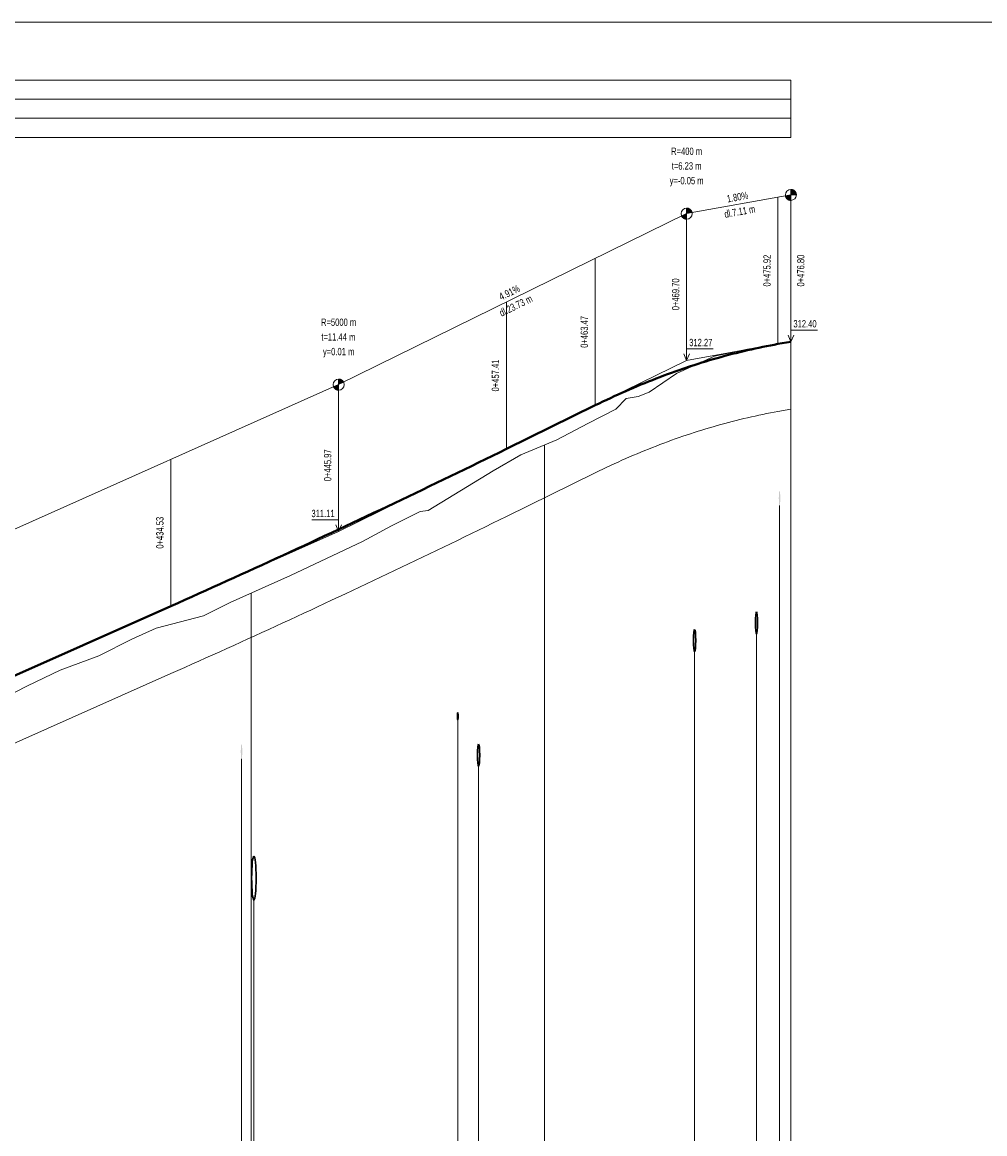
# Model space of a CAD drawing. Header units: metres. Extents: x 8701 to 8963, y -552 to -404.
# Tile 6 of 6: x 8832 to 8897, y -480 to -404. Entities that reach past the tile are written whole.
import ezdxf
from ezdxf.enums import TextEntityAlignment as Align

# ---------------------------------------------------------------- set-up
doc = ezdxf.new("R2010")
doc.units = ezdxf.units.M
doc.header["$MEASUREMENT"] = 0
for name, color, linetype, lineweight in [('1', 7, 'Continuous', 0), ('PP', 7, 'Continuous', 13), ('profil_popis', 7, 'Continuous', 0), ('RAMECEK', 7, 'Continuous', 0), ('STANIČENÍ', 1, 'Continuous', 13), ('TEREN', 7, 'Continuous', 13)]:
    doc.layers.add(name, color=color, linetype=linetype, lineweight=lineweight)
doc.styles.add('Style-Arial', font='arial.ttf')
doc.styles.add('Style-Arial CE - staničení -ttf', font='Arial CE - staničení -ttf.shx')

msp = doc.modelspace()

# ---------------------------------------------------------------- hatches: boundary and pattern name
at = {"layer": 'profil_popis', "lineweight": 0}
h = msp.add_hatch(color=1, dxfattribs=at)
edge = h.paths.add_edge_path(flags=0)
edge.add_ellipse((8883.399, -436.337), major_axis=(0, 0.5), ratio=0.1, start_angle=0, end_angle=360)
h = msp.add_hatch(color=1, dxfattribs=at)
edge = h.paths.add_edge_path(flags=0)
edge.add_ellipse((8846.719, -453.594), major_axis=(0, 0.5), ratio=0.1, start_angle=0, end_angle=360)
at = {"layer": 'STANIČENÍ', "lineweight": 13, "extrusion": (0, 0, -1)}
for points in [[(-8884.17, -415.674), (-8884.17, -415.299), (-8884.194, -415.3), (-8884.218, -415.302), (-8884.242, -415.306), (-8884.265, -415.311), (-8884.289, -415.318), (-8884.311, -415.326), (-8884.333, -415.336), (-8884.354, -415.347), (-8884.375, -415.359), (-8884.395, -415.373), (-8884.413, -415.388), (-8884.431, -415.404), (-8884.448, -415.422), (-8884.464, -415.44), (-8884.478, -415.459), (-8884.491, -415.479), (-8884.503, -415.5), (-8884.513, -415.522), (-8884.522, -415.544), (-8884.53, -415.567), (-8884.536, -415.59), (-8884.541, -415.614), (-8884.544, -415.638), (-8884.545, -415.662), (-8884.545, -415.674), (-8884.17, -415.674), (-8884.17, -416.049), (-8884.146, -416.048), (-8884.122, -416.046), (-8884.099, -416.042), (-8884.075, -416.037), (-8884.052, -416.03), (-8884.03, -416.021), (-8884.008, -416.012), (-8883.986, -416.001), (-8883.966, -415.988), (-8883.946, -415.974), (-8883.927, -415.959), (-8883.909, -415.943), (-8883.893, -415.926), (-8883.877, -415.908), (-8883.863, -415.888), (-8883.85, -415.868), (-8883.838, -415.847), (-8883.827, -415.826), (-8883.818, -415.803), (-8883.811, -415.78), (-8883.805, -415.757), (-8883.801, -415.74)], [(-8877.064, -416.95), (-8877.064, -416.575), (-8877.088, -416.576), (-8877.112, -416.578), (-8877.136, -416.582), (-8877.159, -416.587), (-8877.182, -416.594), (-8877.205, -416.602), (-8877.227, -416.612), (-8877.248, -416.623), (-8877.269, -416.636), (-8877.288, -416.649), (-8877.307, -416.664), (-8877.325, -416.681), (-8877.342, -416.698), (-8877.357, -416.716), (-8877.372, -416.735), (-8877.385, -416.756), (-8877.397, -416.776), (-8877.407, -416.798), (-8877.416, -416.82), (-8877.424, -416.843), (-8877.43, -416.867), (-8877.433, -416.884), (-8877.064, -416.95), (-8877.064, -417.325), (-8877.04, -417.324), (-8877.016, -417.322), (-8876.992, -417.318), (-8876.969, -417.313), (-8876.946, -417.306), (-8876.923, -417.298), (-8876.901, -417.288), (-8876.88, -417.277), (-8876.859, -417.264), (-8876.84, -417.25), (-8876.821, -417.235), (-8876.803, -417.219), (-8876.786, -417.202), (-8876.771, -417.184), (-8876.756, -417.164), (-8876.743, -417.144), (-8876.732, -417.123), (-8876.727, -417.115)], [(-8853.338, -428.599), (-8853.338, -428.224), (-8853.362, -428.225), (-8853.386, -428.227), (-8853.41, -428.231), (-8853.433, -428.236), (-8853.456, -428.243), (-8853.479, -428.252), (-8853.501, -428.261), (-8853.522, -428.272), (-8853.543, -428.285), (-8853.562, -428.299), (-8853.581, -428.314), (-8853.599, -428.33), (-8853.616, -428.347), (-8853.631, -428.365), (-8853.646, -428.385), (-8853.659, -428.405), (-8853.671, -428.426), (-8853.675, -428.434), (-8853.338, -428.599), (-8853.338, -428.974), (-8853.314, -428.973), (-8853.29, -428.971), (-8853.266, -428.967), (-8853.243, -428.962), (-8853.22, -428.955), (-8853.197, -428.947), (-8853.175, -428.937), (-8853.154, -428.926), (-8853.134, -428.913), (-8853.114, -428.9), (-8853.095, -428.885), (-8853.077, -428.869), (-8853.061, -428.851), (-8853.045, -428.833), (-8853.031, -428.814), (-8853.017, -428.794), (-8853.006, -428.773), (-8852.996, -428.752)]]:
    msp.add_hatch(color=1, dxfattribs=at).paths.add_polyline_path(points, flags=0)

# ---------------------------------------------------------------- linework, layer by layer
at = {"layer": '1', "color": 7, "lineweight": 13, "ltscale": 0.5}
for p, q in [((8884.17, -407.853), (8717.369, -407.853)), ((8884.17, -411.753), (8884.17, -407.853)), ((8884.17, -409.153), (8717.369, -409.153)), ((8884.17, -410.453), (8717.369, -410.453)), ((8884.17, -411.753), (8717.369, -411.753))]:
    msp.add_line(p, q, dxfattribs=at)
at = {"layer": 'PP', "color": 1, "flags": 128}
for points in [[(8884.17, -425.674), (8883.981, -425.227), (8884.17, -425.674), (8884.365, -425.232)], [(8884.17, -425.674), (8884.17, -424.881), (8885.987, -424.881)], [(8877.064, -426.95), (8877.064, -426.157), (8878.88, -426.157)], [(8877.064, -426.95), (8876.875, -426.504), (8877.064, -426.95), (8877.259, -426.508)], [(8853.338, -438.599), (8853.338, -437.806), (8851.522, -437.806)], [(8853.338, -438.599), (8853.527, -438.153), (8853.338, -438.599), (8853.143, -438.157)]]:
    msp.add_lwpolyline(points, dxfattribs=at)
at = {"layer": 'profil_popis', "lineweight": 0}
for p, q in [((8883.399, -436.837), (8883.399, -529.657)), ((8881.829, -445.582), (8881.829, -529.657)), ((8877.609, -446.779), (8877.609, -529.657)), ((8861.459, -451.448), (8861.459, -529.657)), ((8846.719, -454.094), (8846.719, -529.657)), ((8862.879, -454.59), (8862.879, -529.657)), ((8847.559, -463.719), (8847.559, -529.657))]:
    msp.add_line(p, q, dxfattribs=at)
at = {"layer": 'profil_popis', "lineweight": 0, "flags": 128}
for points in [[(8884.17, -425.674), (8884.17, -518.303)], [(8867.369, -432.71), (8867.369, -518.303)], [(8847.369, -442.804), (8847.369, -518.303)]]:
    msp.add_lwpolyline(points, dxfattribs=at)
at = {"layer": 'profil_popis', "color": 32, "lineweight": 30}
for centre, major_axis in [((8881.829, -444.832), (0, 0.75)), ((8877.609, -446.029), (0, 0.75)), ((8862.879, -453.84), (0, 0.75)), ((8847.559, -462.219), (0, 1.5))]:
    msp.add_ellipse(centre, major_axis=major_axis, ratio=0.1, dxfattribs=at)
at = {"layer": 'profil_popis', "color": 5, "lineweight": 30}
msp.add_ellipse((8861.459, -451.198), major_axis=(0, 0.25), ratio=0.1, dxfattribs=at)
at = {"layer": 'RAMECEK', "ltscale": 0.25, "flags": 128}
msp.add_lwpolyline([(8700.516, -403.909), (8700.516, -552.409), (8963.016, -552.409), (8963.016, -403.909)], close=True, dxfattribs=at)
at = {"layer": 'STANIČENÍ', "color": 1, "lineweight": 13}
for p, q in [((8877.064, -416.95), (8884.17, -415.674)), ((8884.17, -415.674), (8884.17, -425.674)), ((8883.292, -425.831), (8883.292, -415.831)), ((8853.338, -428.599), (8877.064, -416.95)), ((8877.064, -416.95), (8877.064, -426.95)), ((8870.836, -430.008), (8870.836, -420.008)), ((8864.778, -432.983), (8864.778, -422.983)), ((8877.064, -426.95), (8883.292, -425.831)), ((8884.17, -430.274), (8884.17, -425.674)), ((8870.836, -430.008), (8877.064, -426.95)), ((8773.511, -464.141), (8853.338, -428.599)), ((8853.338, -428.599), (8853.338, -438.599)), ((8883.292, -430.431), (8884.17, -430.274)), ((8853.338, -438.599), (8864.778, -432.983)), ((8841.899, -443.692), (8841.899, -433.692)), ((8864.778, -437.583), (8870.836, -434.608)), ((8841.899, -443.692), (8853.338, -438.599)), ((8789.811, -471.484), (8841.899, -448.292))]:
    msp.add_line(p, q, dxfattribs=at)
at = {"layer": 'STANIČENÍ', "color": 1, "lineweight": 40}
for p, q in [((8883.292, -425.831), (8884.17, -425.674)), ((8864.778, -432.983), (8870.836, -430.008)), ((8789.811, -466.884), (8841.899, -443.692))]:
    msp.add_line(p, q, dxfattribs=at)
at = {"layer": 'STANIČENÍ', "color": 1, "lineweight": 13, "flags": 128}
for points in [[(8884.17, -415.674), (8884.17, -415.299), (8884.194, -415.3), (8884.218, -415.302), (8884.242, -415.306), (8884.265, -415.311), (8884.289, -415.318), (8884.311, -415.326), (8884.333, -415.336), (8884.354, -415.347), (8884.375, -415.359), (8884.395, -415.373), (8884.413, -415.388), (8884.431, -415.404), (8884.448, -415.422), (8884.464, -415.44), (8884.478, -415.459), (8884.491, -415.479), (8884.503, -415.5), (8884.513, -415.522), (8884.522, -415.544), (8884.53, -415.567), (8884.536, -415.59), (8884.541, -415.614), (8884.544, -415.638), (8884.545, -415.662), (8884.545, -415.674), (8884.17, -415.674), (8884.17, -416.049), (8884.146, -416.048), (8884.122, -416.046), (8884.099, -416.042), (8884.075, -416.037), (8884.052, -416.03), (8884.03, -416.021), (8884.008, -416.012), (8883.986, -416.001), (8883.966, -415.988), (8883.946, -415.974), (8883.927, -415.959), (8883.909, -415.943), (8883.893, -415.926), (8883.877, -415.908), (8883.863, -415.888), (8883.85, -415.868), (8883.838, -415.847), (8883.827, -415.826), (8883.818, -415.803), (8883.811, -415.78), (8883.805, -415.757), (8883.801, -415.74)], [(8877.064, -416.95), (8877.064, -416.575), (8877.088, -416.576), (8877.112, -416.578), (8877.136, -416.582), (8877.159, -416.587), (8877.182, -416.594), (8877.205, -416.602), (8877.227, -416.612), (8877.248, -416.623), (8877.269, -416.636), (8877.288, -416.649), (8877.307, -416.664), (8877.325, -416.681), (8877.342, -416.698), (8877.357, -416.716), (8877.372, -416.735), (8877.385, -416.756), (8877.397, -416.776), (8877.407, -416.798), (8877.416, -416.82), (8877.424, -416.843), (8877.43, -416.867), (8877.433, -416.884), (8877.064, -416.95), (8877.064, -417.325), (8877.04, -417.324), (8877.016, -417.322), (8876.992, -417.318), (8876.969, -417.313), (8876.946, -417.306), (8876.923, -417.298), (8876.901, -417.288), (8876.88, -417.277), (8876.859, -417.264), (8876.84, -417.25), (8876.821, -417.235), (8876.803, -417.219), (8876.786, -417.202), (8876.771, -417.184), (8876.756, -417.164), (8876.743, -417.144), (8876.732, -417.123), (8876.727, -417.115)], [(8853.338, -428.599), (8853.338, -428.224), (8853.362, -428.225), (8853.386, -428.227), (8853.41, -428.231), (8853.433, -428.236), (8853.456, -428.243), (8853.479, -428.252), (8853.501, -428.261), (8853.522, -428.272), (8853.543, -428.285), (8853.562, -428.299), (8853.581, -428.314), (8853.599, -428.33), (8853.616, -428.347), (8853.631, -428.365), (8853.646, -428.385), (8853.659, -428.405), (8853.671, -428.426), (8853.675, -428.434), (8853.338, -428.599), (8853.338, -428.974), (8853.314, -428.973), (8853.29, -428.971), (8853.266, -428.967), (8853.243, -428.962), (8853.22, -428.955), (8853.197, -428.947), (8853.175, -428.937), (8853.154, -428.926), (8853.134, -428.913), (8853.114, -428.9), (8853.095, -428.885), (8853.077, -428.869), (8853.061, -428.851), (8853.045, -428.833), (8853.031, -428.814), (8853.017, -428.794), (8853.006, -428.773), (8852.996, -428.752)]]:
    msp.add_lwpolyline(points, close=True, dxfattribs=at)
at = {"layer": 'STANIČENÍ', "color": 1, "lineweight": 40, "flags": 128}
for points in [[(8870.836, -430.008), (8871.095, -429.881), (8871.355, -429.756), (8871.614, -429.633), (8871.874, -429.512), (8872.133, -429.392), (8872.393, -429.274), (8872.652, -429.157), (8872.912, -429.042), (8873.171, -428.929), (8873.431, -428.818), (8873.69, -428.708), (8873.95, -428.6), (8874.209, -428.494), (8874.469, -428.389), (8874.728, -428.286), (8874.988, -428.185), (8875.247, -428.085), (8875.507, -427.987), (8875.767, -427.891), (8876.026, -427.796), (8876.286, -427.703), (8876.545, -427.612), (8876.805, -427.523), (8877.324, -427.349), (8877.583, -427.264), (8877.843, -427.181), (8878.102, -427.1), (8878.362, -427.021), (8878.621, -426.943), (8878.881, -426.867), (8879.14, -426.793), (8879.4, -426.72), (8879.659, -426.649), (8879.919, -426.58), (8880.178, -426.512), (8880.438, -426.446), (8880.697, -426.382), (8880.957, -426.319), (8881.216, -426.258), (8881.476, -426.199), (8881.735, -426.141), (8881.995, -426.086), (8882.254, -426.031), (8882.514, -425.979), (8882.773, -425.928), (8883.033, -425.879), (8883.292, -425.831)], [(8841.899, -443.692), (8842.375, -443.48), (8842.852, -443.267), (8843.329, -443.054), (8843.805, -442.84), (8844.282, -442.626), (8844.759, -442.411), (8845.235, -442.196), (8845.712, -441.98), (8846.189, -441.764), (8846.665, -441.547), (8847.142, -441.33), (8847.618, -441.113), (8848.095, -440.895), (8848.572, -440.677), (8849.048, -440.458), (8849.525, -440.239), (8850.002, -440.019), (8850.478, -439.799), (8850.955, -439.578), (8851.432, -439.357), (8851.908, -439.136), (8852.385, -438.914), (8852.861, -438.691), (8853.815, -438.245), (8854.291, -438.021), (8854.768, -437.797), (8855.245, -437.572), (8855.721, -437.347), (8856.198, -437.121), (8856.675, -436.895), (8857.151, -436.669), (8857.628, -436.442), (8858.105, -436.214), (8858.581, -435.986), (8859.058, -435.758), (8859.534, -435.529), (8860.011, -435.3), (8860.488, -435.07), (8860.964, -434.84), (8861.441, -434.61), (8861.918, -434.378), (8862.394, -434.147), (8862.871, -433.915), (8863.348, -433.683), (8863.824, -433.45), (8864.301, -433.216), (8864.778, -432.983)]]:
    msp.add_lwpolyline(points, dxfattribs=at)
at = {"layer": 'STANIČENÍ', "color": 1, "lineweight": 13, "flags": 128}
for points in [[(8870.836, -434.608), (8871.095, -434.481), (8871.355, -434.356), (8871.614, -434.233), (8871.874, -434.112), (8872.133, -433.992), (8872.393, -433.874), (8872.652, -433.757), (8872.912, -433.642), (8873.171, -433.529), (8873.431, -433.418), (8873.69, -433.308), (8873.95, -433.2), (8874.209, -433.094), (8874.469, -432.989), (8874.728, -432.886), (8874.988, -432.785), (8875.247, -432.685), (8875.507, -432.587), (8875.767, -432.491), (8876.026, -432.396), (8876.286, -432.303), (8876.545, -432.212), (8876.805, -432.123), (8877.324, -431.949), (8877.583, -431.864), (8877.843, -431.781), (8878.102, -431.7), (8878.362, -431.621), (8878.621, -431.543), (8878.881, -431.467), (8879.14, -431.393), (8879.4, -431.32), (8879.659, -431.249), (8879.919, -431.18), (8880.178, -431.112), (8880.438, -431.046), (8880.697, -430.982), (8880.957, -430.919), (8881.216, -430.858), (8881.476, -430.799), (8881.735, -430.741), (8881.995, -430.686), (8882.254, -430.631), (8882.514, -430.579), (8882.773, -430.528), (8883.033, -430.479), (8883.292, -430.431)], [(8841.899, -448.292), (8842.375, -448.08), (8842.852, -447.867), (8843.329, -447.654), (8843.805, -447.44), (8844.282, -447.226), (8844.759, -447.011), (8845.235, -446.796), (8845.712, -446.58), (8846.189, -446.364), (8846.665, -446.147), (8847.142, -445.93), (8847.618, -445.713), (8848.095, -445.495), (8848.572, -445.277), (8849.048, -445.058), (8849.525, -444.839), (8850.002, -444.619), (8850.478, -444.399), (8850.955, -444.178), (8851.432, -443.957), (8851.908, -443.736), (8852.385, -443.514), (8852.861, -443.291), (8853.815, -442.845), (8854.291, -442.621), (8854.768, -442.397), (8855.245, -442.172), (8855.721, -441.947), (8856.198, -441.721), (8856.675, -441.495), (8857.151, -441.269), (8857.628, -441.042), (8858.105, -440.814), (8858.581, -440.586), (8859.058, -440.358), (8859.534, -440.129), (8860.011, -439.9), (8860.488, -439.67), (8860.964, -439.44), (8861.441, -439.21), (8861.918, -438.978), (8862.394, -438.747), (8862.871, -438.515), (8863.348, -438.283), (8863.824, -438.05), (8864.301, -437.816), (8864.778, -437.583)]]:
    msp.add_lwpolyline(points, dxfattribs=at)
at = {"layer": 'STANIČENÍ', "color": 1, "lineweight": 13}
for centre in [(8884.17, -415.674), (8877.064, -416.95), (8853.338, -428.599)]:
    msp.add_circle(centre, 0.375, dxfattribs=at)
at = {"layer": 'TEREN', "linetype": 'Continuous', "lineweight": 13, "flags": 128}
msp.add_lwpolyline([(8831.292, -449.558), (8832.118, -449.123), (8834.358, -448.066), (8836.981, -447.082), (8839.231, -445.953), (8840.894, -445.192), (8844.134, -444.362), (8845.943, -443.44), (8850.05, -441.609), (8854.974, -439.281), (8856.94, -438.215), (8858.888, -437.246), (8859.437, -437.17), (8863.882, -434.484), (8865.75, -433.376), (8868.204, -432.366), (8870.33, -431.241), (8872.241, -430.265), (8872.931, -429.552), (8873.753, -429.403), (8874.513, -429.121), (8876.379, -427.849), (8878.953, -426.655), (8881.212, -426.179), (8883.37, -425.842), (8884.17, -425.674)], dxfattribs=at)

# ---------------------------------------------------------------- texts
at = {"layer": 'PP', "color": 1, "style": 'Style-Arial', "width": 0.74}
for s, p in [('312.40', (8884.344, -424.205)), ('312.27', (8877.238, -425.482))]:
    msp.add_text(s, height=0.5, rotation=0, dxfattribs=at).set_placement(p, align=Align.TOP_LEFT)
msp.add_text('311.11', height=0.5, rotation=360, dxfattribs=at).set_placement((8853.066, -437.131), align=Align.TOP_RIGHT)
at = {"layer": 'STANIČENÍ', "color": 1, "lineweight": 13, "style": 'Style-Arial', "width": 0.74}
for s, p in [('R=400 m', (8877.064, -412.95)), ('t=6.23 m', (8877.064, -413.95)), ('y=-0.05 m', (8877.064, -414.95)), ('R=5000 m', (8853.338, -424.599)), ('t=11.44 m', (8853.319, -425.599)), ('y=0.01 m', (8853.338, -426.599))]:
    msp.add_text(s, height=0.5, dxfattribs=at).set_placement(p, align=Align.CENTER)
at = {"layer": 'STANIČENÍ', "color": 1, "style": 'Style-Arial', "width": 0.74}
for s, rotation, p in [('1.80%', 10.18084, (8880.573, -416.066)), ('4.91%', 26.15062, (8865.091, -422.55))]:
    msp.add_text(s, height=0.5, rotation=rotation, dxfattribs=at).set_placement(p, align=Align.CENTER)
for s, rotation, p in [('dl.7.11 m', 10.18084, (8880.643, -416.561)), ('dl.23.73 m', 26.15062, (8865.311, -422.999))]:
    msp.add_text(s, height=0.5, rotation=rotation, dxfattribs=at).set_placement(p, align=Align.TOP_CENTER)
at = {"layer": 'STANIČENÍ', "color": 1, "lineweight": 13, "style": 'Style-Arial CE - staničení -ttf', "width": 0.74}
for s, p in [('0+475.92', (8882.792, -420.831)), ('0+476.80', (8885.092, -420.831)), ('0+469.70', (8876.564, -422.45)), ('0+463.47', (8870.336, -425.008)), ('0+457.41', (8864.278, -427.983)), ('0+445.97', (8852.838, -434.099)), ('0+434.53', (8841.399, -438.692))]:
    msp.add_text(s, height=0.5, rotation=90, dxfattribs=at).set_placement(p, align=Align.CENTER)

doc.saveas('drawing.dxf')
